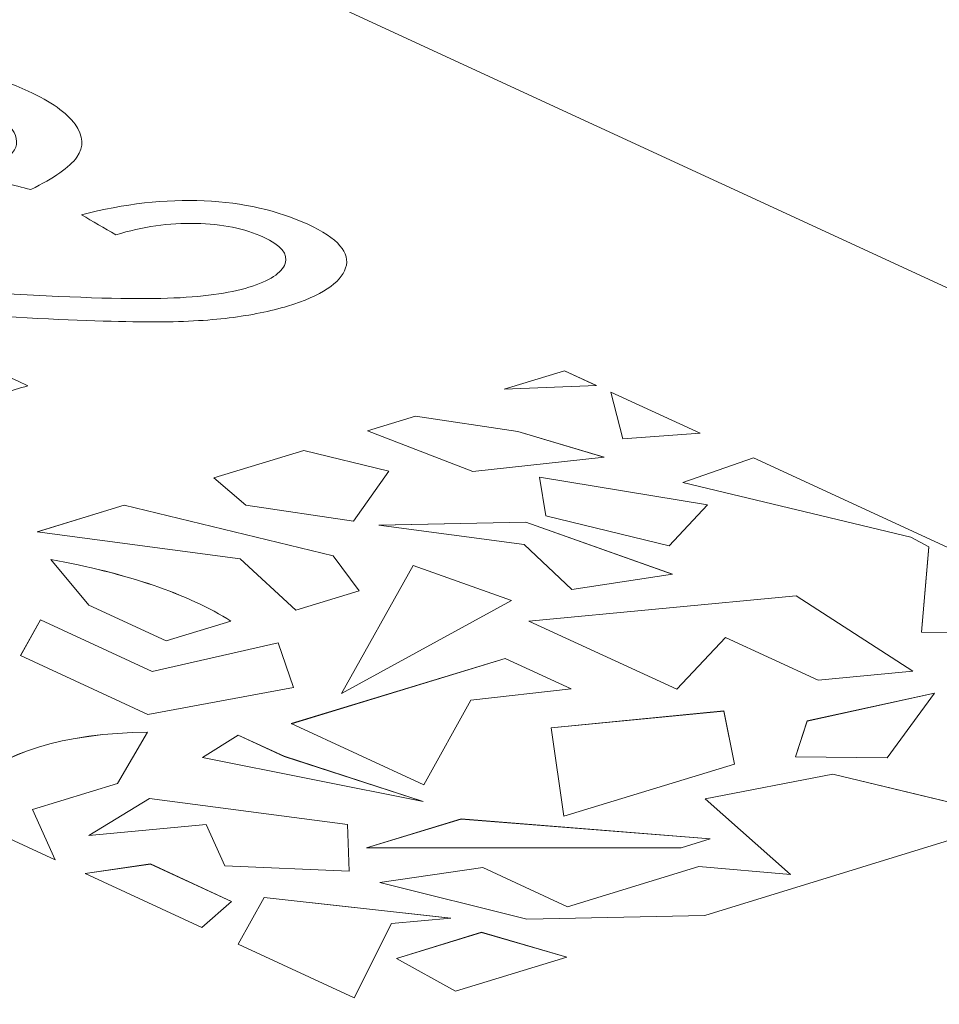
# Model space of a CAD drawing. Header units: inches. Extents: x 513 to 854, y 267 to 501.
# Tile 9 of 121: x 582.47 to 584.97, y 337.4 to 340.08. Entities that reach past the tile are written whole.
import ezdxf

# ---------------------------------------------------------------- set-up
doc = ezdxf.new("R2010")
doc.units = ezdxf.units.IN
doc.header["$MEASUREMENT"] = 0
doc.layers.add('1', color=7, linetype='Continuous')

# ---------------------------------------------------------------- blocks, each defined once
blk = doc.blocks.new('block 2409')
at = {"layer": '1', "color": 155, "lineweight": 18, "true_color": 0x4c7299}
blk.add_lwpolyline([(599.5765, 332.6189), (575.5901, 343.6836)], dxfattribs=at)
blk = doc.blocks.new('block 2535')
at = {"layer": '1', "color": 155, "lineweight": 18, "true_color": 0x4c7299}
blk.add_lwpolyline([(584.6086, 338.1688), (584.5762, 338.0708)], dxfattribs=at)
blk = doc.blocks.new('block 2536')
at = {"layer": '1', "color": 155, "lineweight": 18, "true_color": 0x4c7299}
blk.add_lwpolyline([(584.5762, 338.0708), (584.8256, 338.0687)], dxfattribs=at)
blk = doc.blocks.new('block 2537')
at = {"layer": '1', "color": 155, "lineweight": 18, "true_color": 0x4c7299}
blk.add_lwpolyline([(584.8256, 338.0687), (584.9545, 338.2442)], dxfattribs=at)
blk = doc.blocks.new('block 2539')
at = {"layer": '1', "color": 155, "lineweight": 18, "true_color": 0x4c7299}
blk.add_lwpolyline([(582.4999, 337.9278), (582.5619, 337.7912)], dxfattribs=at)
blk = doc.blocks.new('block 2541')
at = {"layer": '1', "color": 155, "lineweight": 18, "true_color": 0x4c7299}
blk.add_lwpolyline([(582.5619, 337.7912), (582.3006, 337.9118)], dxfattribs=at)
blk = doc.blocks.new('block 2543')
at = {"layer": '1', "color": 155, "lineweight": 18, "true_color": 0x4c7299}
blk.add_lwpolyline([(583.6512, 337.4339), (583.9541, 337.5265)], dxfattribs=at)
blk = doc.blocks.new('block 2545')
at = {"layer": '1', "color": 155, "lineweight": 18, "true_color": 0x4c7299}
blk.add_lwpolyline([(583.6985, 338.848), (583.4116, 338.958)], dxfattribs=at)
blk = doc.blocks.new('block 2546')
at = {"layer": '1', "color": 155, "lineweight": 18, "true_color": 0x4c7299}
blk.add_lwpolyline([(584.0557, 338.8864), (583.6985, 338.848)], dxfattribs=at)
blk = doc.blocks.new('block 2547')
at = {"layer": '1', "color": 155, "lineweight": 18, "true_color": 0x4c7299}
blk.add_lwpolyline([(583.8209, 338.9561), (584.0557, 338.8864)], dxfattribs=at)
blk = doc.blocks.new('block 2548')
at = {"layer": '1', "color": 155, "lineweight": 18, "true_color": 0x4c7299}
blk.add_lwpolyline([(583.5425, 338.998), (583.8209, 338.9561)], dxfattribs=at)
blk = doc.blocks.new('block 2549')
at = {"layer": '1', "color": 155, "lineweight": 18, "true_color": 0x4c7299}
blk.add_lwpolyline([(583.4116, 338.958), (583.5425, 338.998)], dxfattribs=at)
blk = doc.blocks.new('block 2550')
at = {"layer": '1', "color": 155, "lineweight": 18, "true_color": 0x4c7299}
blk.add_lwpolyline([(583.2173, 338.4702), (583.0656, 338.6102)], dxfattribs=at)
blk = doc.blocks.new('block 2551')
at = {"layer": '1', "color": 155, "lineweight": 18, "true_color": 0x4c7299}
blk.add_lwpolyline([(583.7834, 339.0716), (584.0348, 339.0819)], dxfattribs=at)
blk = doc.blocks.new('block 2552')
at = {"layer": '1', "color": 155, "lineweight": 18, "true_color": 0x4c7299}
blk.add_lwpolyline([(583.3181, 338.6177), (583.3895, 338.5228)], dxfattribs=at)
blk = doc.blocks.new('block 2553')
at = {"layer": '1', "color": 155, "lineweight": 18, "true_color": 0x4c7299}
blk.add_lwpolyline([(583.0656, 338.6102), (582.5133, 338.6836)], dxfattribs=at)
blk = doc.blocks.new('block 2555')
at = {"layer": '1', "color": 155, "lineweight": 18, "true_color": 0x4c7299}
blk.add_lwpolyline([(582.7313, 337.9985), (582.4999, 337.9278)], dxfattribs=at)
blk = doc.blocks.new('block 2556')
at = {"layer": '1', "color": 155, "lineweight": 18, "true_color": 0x4c7299}
blk.add_lwpolyline([(584.0742, 339.0637), (584.3171, 338.9516)], dxfattribs=at)
blk = doc.blocks.new('block 2558')
at = {"layer": '1', "color": 155, "lineweight": 18, "true_color": 0x4c7299}
blk.add_lwpolyline([(582.6533, 338.4842), (582.8643, 338.3869)], dxfattribs=at)
blk = doc.blocks.new('block 2559')
at = {"layer": '1', "color": 155, "lineweight": 18, "true_color": 0x4c7299}
blk.add_lwpolyline([(582.8643, 338.3869), (583.0401, 338.4406)], dxfattribs=at)
blk = doc.blocks.new('block 2560')
at = {"layer": '1', "color": 155, "lineweight": 18, "true_color": 0x4c7299}
blk.add_lwpolyline([(582.55, 338.608), (582.6533, 338.4842)], dxfattribs=at)
blk = doc.blocks.new('block 2561')
at = {"layer": '1', "color": 155, "lineweight": 18, "true_color": 0x4c7299}
blk.add_lwpolyline([(583.443, 338.7015), (583.8378, 338.649)], dxfattribs=at)
blk = doc.blocks.new('block 2562')
at = {"layer": '1', "color": 155, "lineweight": 18, "true_color": 0x4c7299}
blk.add_lwpolyline([(583.8378, 338.649), (583.9676, 338.5268)], dxfattribs=at)
blk = doc.blocks.new('block 2563')
at = {"layer": '1', "color": 155, "lineweight": 18, "true_color": 0x4c7299}
blk.add_lwpolyline([(583.9676, 338.5268), (584.2415, 338.5678)], dxfattribs=at)
blk = doc.blocks.new('block 2564')
at = {"layer": '1', "color": 155, "lineweight": 18, "true_color": 0x4c7299}
blk.add_lwpolyline([(584.2415, 338.5678), (583.8424, 338.7097)], dxfattribs=at)
blk = doc.blocks.new('block 2565')
at = {"layer": '1', "color": 155, "lineweight": 18, "true_color": 0x4c7299}
blk.add_lwpolyline([(583.8424, 338.7097), (583.443, 338.7015)], dxfattribs=at)
blk = doc.blocks.new('block 2566')
at = {"layer": '1', "color": 155, "lineweight": 18, "true_color": 0x4c7299}
blk.add_lwpolyline([(583.5363, 338.5922), (583.341, 338.2431)], dxfattribs=at)
blk = doc.blocks.new('block 2567')
at = {"layer": '1', "color": 155, "lineweight": 18, "true_color": 0x4c7299}
blk.add_lwpolyline([(583.341, 338.2431), (583.8039, 338.497)], dxfattribs=at)
blk = doc.blocks.new('block 2568')
at = {"layer": '1', "color": 155, "lineweight": 18, "true_color": 0x4c7299}
blk.add_lwpolyline([(583.8039, 338.497), (583.5363, 338.5922)], dxfattribs=at)
blk = doc.blocks.new('block 2569')
at = {"layer": '1', "color": 155, "lineweight": 18, "true_color": 0x4c7299}
blk.add_lwpolyline([(582.9627, 338.0692), (583.5637, 337.9498)], dxfattribs=at)
blk = doc.blocks.new('block 2570')
at = {"layer": '1', "color": 155, "lineweight": 18, "true_color": 0x4c7299}
blk.add_lwpolyline([(583.5637, 337.9498), (583.1855, 338.0726)], dxfattribs=at)
blk = doc.blocks.new('block 2571')
at = {"layer": '1', "color": 155, "lineweight": 18, "true_color": 0x4c7299}
blk.add_lwpolyline([(583.1855, 338.0726), (583.0602, 338.1304)], dxfattribs=at)
blk = doc.blocks.new('block 2572')
at = {"layer": '1', "color": 155, "lineweight": 18, "true_color": 0x4c7299}
blk.add_lwpolyline([(583.0602, 338.1304), (582.9627, 338.0692)], dxfattribs=at)
blk = doc.blocks.new('block 2573')
at = {"layer": '1', "color": 155, "lineweight": 18, "true_color": 0x4c7299}
blk.add_lwpolyline([(582.6534, 337.857), (582.9728, 337.8871)], dxfattribs=at)
blk = doc.blocks.new('block 2574')
at = {"layer": '1', "color": 155, "lineweight": 18, "true_color": 0x4c7299}
blk.add_lwpolyline([(582.9728, 337.8871), (583.0237, 337.7749)], dxfattribs=at)
blk = doc.blocks.new('block 2575')
at = {"layer": '1', "color": 155, "lineweight": 18, "true_color": 0x4c7299}
blk.add_lwpolyline([(583.0237, 337.7749), (583.3624, 337.7598)], dxfattribs=at)
blk = doc.blocks.new('block 2576')
at = {"layer": '1', "color": 155, "lineweight": 18, "true_color": 0x4c7299}
blk.add_lwpolyline([(583.3624, 337.7598), (583.3578, 337.8869)], dxfattribs=at)
blk = doc.blocks.new('block 2577')
at = {"layer": '1', "color": 155, "lineweight": 18, "true_color": 0x4c7299}
blk.add_lwpolyline([(583.3578, 337.8869), (582.8191, 337.958)], dxfattribs=at)
blk = doc.blocks.new('block 2578')
at = {"layer": '1', "color": 155, "lineweight": 18, "true_color": 0x4c7299}
blk.add_lwpolyline([(582.8191, 337.958), (582.6534, 337.857)], dxfattribs=at)
blk = doc.blocks.new('block 2579')
at = {"layer": '1', "color": 155, "lineweight": 18, "true_color": 0x4c7299}
blk.add_lwpolyline([(583.9113, 338.1501), (583.9466, 337.9097)], dxfattribs=at)
blk = doc.blocks.new('block 2580')
at = {"layer": '1', "color": 155, "lineweight": 18, "true_color": 0x4c7299}
blk.add_lwpolyline([(583.9466, 337.9097), (584.4103, 338.0514)], dxfattribs=at)
blk = doc.blocks.new('block 2581')
at = {"layer": '1', "color": 155, "lineweight": 18, "true_color": 0x4c7299}
blk.add_lwpolyline([(584.4103, 338.0514), (584.3817, 338.196)], dxfattribs=at)
blk = doc.blocks.new('block 2582')
at = {"layer": '1', "color": 155, "lineweight": 18, "true_color": 0x4c7299}
blk.add_lwpolyline([(584.3817, 338.196), (583.9113, 338.1501)], dxfattribs=at)
blk = doc.blocks.new('block 2583')
at = {"layer": '1', "color": 155, "lineweight": 18, "true_color": 0x4c7299}
blk.add_lwpolyline([(583.4768, 337.618), (583.6385, 337.6324)], dxfattribs=at)
blk = doc.blocks.new('block 2584')
at = {"layer": '1', "color": 155, "lineweight": 18, "true_color": 0x4c7299}
blk.add_lwpolyline([(583.6385, 337.6324), (583.1303, 337.6889)], dxfattribs=at)
blk = doc.blocks.new('block 2585')
at = {"layer": '1', "color": 155, "lineweight": 18, "true_color": 0x4c7299}
blk.add_lwpolyline([(583.1303, 337.6889), (583.0599, 337.5615)], dxfattribs=at)
blk = doc.blocks.new('block 2586')
at = {"layer": '1', "color": 155, "lineweight": 18, "true_color": 0x4c7299}
blk.add_lwpolyline([(583.0599, 337.5615), (583.3755, 337.4159)], dxfattribs=at)
blk = doc.blocks.new('block 2587')
at = {"layer": '1', "color": 155, "lineweight": 18, "true_color": 0x4c7299}
blk.add_lwpolyline([(583.3755, 337.4159), (583.4768, 337.618)], dxfattribs=at)
blk = doc.blocks.new('block 2602')
at = {"layer": '1', "color": 155, "lineweight": 18, "true_color": 0x4c7299}
blk.add_lwpolyline([(583.0806, 338.7561), (582.9941, 338.8305)], dxfattribs=at)
blk = doc.blocks.new('block 2603')
at = {"layer": '1', "color": 155, "lineweight": 18, "true_color": 0x4c7299}
blk.add_lwpolyline([(583.3734, 338.712), (583.0806, 338.7561)], dxfattribs=at)
blk = doc.blocks.new('block 2604')
at = {"layer": '1', "color": 155, "lineweight": 18, "true_color": 0x4c7299}
blk.add_lwpolyline([(583.4699, 338.8488), (583.3734, 338.712)], dxfattribs=at)
blk = doc.blocks.new('block 2606')
at = {"layer": '1', "color": 155, "lineweight": 18, "true_color": 0x4c7299}
blk.add_lwpolyline([(582.7498, 338.7558), (583.3181, 338.6177)], dxfattribs=at)
blk = doc.blocks.new('block 2607')
at = {"layer": '1', "color": 155, "lineweight": 18, "true_color": 0x4c7299}
blk.add_lwpolyline([(584.1071, 338.9361), (584.0742, 339.0637)], dxfattribs=at)
blk = doc.blocks.new('block 2608')
at = {"layer": '1', "color": 155, "lineweight": 18, "true_color": 0x4c7299}
blk.add_lwpolyline([(582.4673, 338.3465), (582.8139, 338.1865)], dxfattribs=at)
blk = doc.blocks.new('block 2609')
at = {"layer": '1', "color": 155, "lineweight": 18, "true_color": 0x4c7299}
blk.add_lwpolyline([(582.8139, 338.1865), (583.2108, 338.2596)], dxfattribs=at)
blk = doc.blocks.new('block 2610')
at = {"layer": '1', "color": 155, "lineweight": 18, "true_color": 0x4c7299}
blk.add_lwpolyline([(583.2108, 338.2596), (583.1688, 338.3812)], dxfattribs=at)
blk = doc.blocks.new('block 2611')
at = {"layer": '1', "color": 155, "lineweight": 18, "true_color": 0x4c7299}
blk.add_lwpolyline([(583.1688, 338.3812), (582.8264, 338.3035)], dxfattribs=at)
blk = doc.blocks.new('block 2612')
at = {"layer": '1', "color": 155, "lineweight": 18, "true_color": 0x4c7299}
blk.add_lwpolyline([(582.8264, 338.3035), (582.5218, 338.444)], dxfattribs=at)
blk = doc.blocks.new('block 2613')
at = {"layer": '1', "color": 155, "lineweight": 18, "true_color": 0x4c7299}
blk.add_lwpolyline([(582.5218, 338.444), (582.4673, 338.3465)], dxfattribs=at)
blk = doc.blocks.new('block 2614')
at = {"layer": '1', "color": 155, "lineweight": 18, "true_color": 0x4c7299}
blk.add_lwpolyline([(583.8974, 338.7265), (584.233, 338.6457)], dxfattribs=at)
blk = doc.blocks.new('block 2615')
at = {"layer": '1', "color": 155, "lineweight": 18, "true_color": 0x4c7299}
blk.add_lwpolyline([(584.233, 338.6457), (584.3369, 338.7567)], dxfattribs=at)
blk = doc.blocks.new('block 2616')
at = {"layer": '1', "color": 155, "lineweight": 18, "true_color": 0x4c7299}
blk.add_lwpolyline([(584.3369, 338.7567), (583.8796, 338.8326)], dxfattribs=at)
blk = doc.blocks.new('block 2617')
at = {"layer": '1', "color": 155, "lineweight": 18, "true_color": 0x4c7299}
blk.add_lwpolyline([(583.8796, 338.8326), (583.8974, 338.7265)], dxfattribs=at)
blk = doc.blocks.new('block 2618')
at = {"layer": '1', "color": 155, "lineweight": 18, "true_color": 0x4c7299}
blk.add_lwpolyline([(584.2699, 338.8181), (584.4621, 338.8848)], dxfattribs=at)
blk = doc.blocks.new('block 2619')
at = {"layer": '1', "color": 155, "lineweight": 18, "true_color": 0x4c7299}
blk.add_lwpolyline([(584.8904, 338.6686), (584.2699, 338.8181)], dxfattribs=at)
blk = doc.blocks.new('block 2620')
at = {"layer": '1', "color": 155, "lineweight": 18, "true_color": 0x4c7299}
blk.add_lwpolyline([(584.9397, 338.6422), (584.8904, 338.6686)], dxfattribs=at)
blk = doc.blocks.new('block 2621')
at = {"layer": '1', "color": 155, "lineweight": 18, "true_color": 0x4c7299}
blk.add_lwpolyline([(584.9196, 338.4103), (584.9397, 338.6422)], dxfattribs=at)
blk = doc.blocks.new('block 2622')
at = {"layer": '1', "color": 155, "lineweight": 18, "true_color": 0x4c7299}
blk.add_lwpolyline([(585.5061, 338.4032), (584.9196, 338.4103)], dxfattribs=at)
blk = doc.blocks.new('block 2623')
at = {"layer": '1', "color": 155, "lineweight": 18, "true_color": 0x4c7299}
blk.add_lwpolyline([(584.4621, 338.8848), (585.5061, 338.4032)], dxfattribs=at)
blk = doc.blocks.new('block 2624')
at = {"layer": '1', "color": 155, "lineweight": 18, "true_color": 0x4c7299}
blk.add_lwpolyline([(583.8509, 338.4408), (584.254, 338.2549)], dxfattribs=at)
blk = doc.blocks.new('block 2625')
at = {"layer": '1', "color": 155, "lineweight": 18, "true_color": 0x4c7299}
blk.add_lwpolyline([(584.254, 338.2549), (584.3861, 338.3961)], dxfattribs=at)
blk = doc.blocks.new('block 2626')
at = {"layer": '1', "color": 155, "lineweight": 18, "true_color": 0x4c7299}
blk.add_lwpolyline([(584.3861, 338.3961), (584.638, 338.2799)], dxfattribs=at)
blk = doc.blocks.new('block 2627')
at = {"layer": '1', "color": 155, "lineweight": 18, "true_color": 0x4c7299}
blk.add_lwpolyline([(584.638, 338.2799), (584.8963, 338.3043)], dxfattribs=at)
blk = doc.blocks.new('block 2628')
at = {"layer": '1', "color": 155, "lineweight": 18, "true_color": 0x4c7299}
blk.add_lwpolyline([(584.8963, 338.3043), (584.5782, 338.5096)], dxfattribs=at)
blk = doc.blocks.new('block 2629')
at = {"layer": '1', "color": 155, "lineweight": 18, "true_color": 0x4c7299}
blk.add_lwpolyline([(584.5782, 338.5096), (583.8509, 338.4408)], dxfattribs=at)
blk = doc.blocks.new('block 2630')
at = {"layer": '1', "color": 155, "lineweight": 18, "true_color": 0x4c7299}
blk.add_lwpolyline([(583.2046, 338.1615), (583.5648, 337.9953)], dxfattribs=at)
blk = doc.blocks.new('block 2631')
at = {"layer": '1', "color": 155, "lineweight": 18, "true_color": 0x4c7299}
blk.add_lwpolyline([(583.5648, 337.9953), (583.6932, 338.225)], dxfattribs=at)
blk = doc.blocks.new('block 2632')
at = {"layer": '1', "color": 155, "lineweight": 18, "true_color": 0x4c7299}
blk.add_lwpolyline([(583.6932, 338.225), (583.9664, 338.2561)], dxfattribs=at)
blk = doc.blocks.new('block 2633')
at = {"layer": '1', "color": 155, "lineweight": 18, "true_color": 0x4c7299}
blk.add_lwpolyline([(583.9664, 338.2561), (583.7863, 338.3392)], dxfattribs=at)
blk = doc.blocks.new('block 2634')
at = {"layer": '1', "color": 155, "lineweight": 18, "true_color": 0x4c7299}
blk.add_lwpolyline([(583.7863, 338.3392), (583.2046, 338.1615)], dxfattribs=at)
blk = doc.blocks.new('block 2635')
at = {"layer": '1', "color": 155, "lineweight": 18, "true_color": 0x4c7299}
blk.add_lwpolyline([(583.0415, 337.678), (582.8211, 337.7797)], dxfattribs=at)
blk = doc.blocks.new('block 2636')
at = {"layer": '1', "color": 155, "lineweight": 18, "true_color": 0x4c7299}
blk.add_lwpolyline([(582.8211, 337.7797), (582.6435, 337.7536)], dxfattribs=at)
blk = doc.blocks.new('block 2637')
at = {"layer": '1', "color": 155, "lineweight": 18, "true_color": 0x4c7299}
blk.add_lwpolyline([(582.6435, 337.7536), (582.9613, 337.607)], dxfattribs=at)
blk = doc.blocks.new('block 2638')
at = {"layer": '1', "color": 155, "lineweight": 18, "true_color": 0x4c7299}
blk.add_lwpolyline([(582.9613, 337.607), (583.0415, 337.678)], dxfattribs=at)
blk = doc.blocks.new('block 2639')
at = {"layer": '1', "color": 155, "lineweight": 18, "true_color": 0x4c7299}
blk.add_lwpolyline([(584.3445, 337.8481), (584.2657, 337.824)], dxfattribs=at)
blk = doc.blocks.new('block 2640')
at = {"layer": '1', "color": 155, "lineweight": 18, "true_color": 0x4c7299}
blk.add_lwpolyline([(583.6672, 337.9021), (584.3445, 337.8481)], dxfattribs=at)
blk = doc.blocks.new('block 2641')
at = {"layer": '1', "color": 155, "lineweight": 18, "true_color": 0x4c7299}
blk.add_lwpolyline([(583.409, 337.8232), (583.6672, 337.9021)], dxfattribs=at)
blk = doc.blocks.new('block 2642')
at = {"layer": '1', "color": 155, "lineweight": 18, "true_color": 0x4c7299}
blk.add_lwpolyline([(584.2657, 337.824), (583.409, 337.8232)], dxfattribs=at)
blk = doc.blocks.new('block 2643')
at = {"layer": '1', "color": 155, "lineweight": 18, "true_color": 0x4c7299}
blk.add_lwpolyline([(584.6784, 338.0237), (584.3307, 337.9566)], dxfattribs=at)
blk = doc.blocks.new('block 2644')
at = {"layer": '1', "color": 155, "lineweight": 18, "true_color": 0x4c7299}
blk.add_lwpolyline([(584.3307, 337.9566), (584.5631, 337.751)], dxfattribs=at)
blk = doc.blocks.new('block 2645')
at = {"layer": '1', "color": 155, "lineweight": 18, "true_color": 0x4c7299}
blk.add_lwpolyline([(584.5631, 337.751), (584.3139, 337.7726)], dxfattribs=at)
blk = doc.blocks.new('block 2646')
at = {"layer": '1', "color": 155, "lineweight": 18, "true_color": 0x4c7299}
blk.add_lwpolyline([(584.3139, 337.7726), (583.9564, 337.6634)], dxfattribs=at)
blk = doc.blocks.new('block 2647')
at = {"layer": '1', "color": 155, "lineweight": 18, "true_color": 0x4c7299}
blk.add_lwpolyline([(583.9564, 337.6634), (583.7254, 337.77)], dxfattribs=at)
blk = doc.blocks.new('block 2648')
at = {"layer": '1', "color": 155, "lineweight": 18, "true_color": 0x4c7299}
blk.add_lwpolyline([(583.7254, 337.77), (583.4456, 337.7293)], dxfattribs=at)
blk = doc.blocks.new('block 2649')
at = {"layer": '1', "color": 155, "lineweight": 18, "true_color": 0x4c7299}
blk.add_lwpolyline([(583.4456, 337.7293), (583.8458, 337.6296)], dxfattribs=at)
blk = doc.blocks.new('block 2650')
at = {"layer": '1', "color": 155, "lineweight": 18, "true_color": 0x4c7299}
blk.add_lwpolyline([(583.8458, 337.6296), (584.3302, 337.6396)], dxfattribs=at)
blk = doc.blocks.new('block 2651')
at = {"layer": '1', "color": 155, "lineweight": 18, "true_color": 0x4c7299}
blk.add_lwpolyline([(584.3302, 337.6396), (585.1839, 337.9022)], dxfattribs=at)
blk = doc.blocks.new('block 2652')
at = {"layer": '1', "color": 155, "lineweight": 18, "true_color": 0x4c7299}
blk.add_lwpolyline([(583.948, 339.1219), (583.7834, 339.0716)], dxfattribs=at)
blk = doc.blocks.new('block 2653')
at = {"layer": '1', "color": 155, "lineweight": 18, "true_color": 0x4c7299}
blk.add_lwpolyline([(583.4904, 337.5228), (583.6512, 337.4339)], dxfattribs=at)
blk = doc.blocks.new('block 2654')
at = {"layer": '1', "color": 155, "lineweight": 18, "true_color": 0x4c7299}
blk.add_lwpolyline([(585.1839, 337.9022), (584.6784, 338.0237)], dxfattribs=at)
blk = doc.blocks.new('block 2655')
at = {"layer": '1', "color": 155, "lineweight": 18, "true_color": 0x4c7299}
blk.add_lwpolyline([(584.9545, 338.2442), (584.6086, 338.1688)], dxfattribs=at)
blk = doc.blocks.new('block 2657')
at = {"layer": '1', "color": 155, "lineweight": 18, "true_color": 0x4c7299}
blk.add_lwpolyline([(582.8132, 338.1381), (582.7313, 337.9985)], dxfattribs=at)
blk = doc.blocks.new('block 2658')
at = {"layer": '1', "color": 155, "lineweight": 18, "true_color": 0x4c7299}
blk.add_lwpolyline([(583.2384, 338.9051), (583.4699, 338.8488)], dxfattribs=at)
blk = doc.blocks.new('block 2660')
at = {"layer": '1', "color": 155, "lineweight": 18, "true_color": 0x4c7299}
blk.add_lwpolyline([(582.5133, 338.6836), (582.7498, 338.7558)], dxfattribs=at)
blk = doc.blocks.new('block 2662')
at = {"layer": '1', "color": 155, "lineweight": 18, "true_color": 0x4c7299}
blk.add_lwpolyline([(583.7225, 337.5937), (583.4904, 337.5228)], dxfattribs=at)
blk = doc.blocks.new('block 2663')
at = {"layer": '1', "color": 155, "lineweight": 18, "true_color": 0x4c7299}
blk.add_lwpolyline([(584.3171, 338.9516), (584.1071, 338.9361)], dxfattribs=at)
blk = doc.blocks.new('block 2664')
at = {"layer": '1', "color": 155, "lineweight": 18, "true_color": 0x4c7299}
blk.add_lwpolyline([(584.0348, 339.0819), (583.948, 339.1219)], dxfattribs=at)
blk = doc.blocks.new('block 2665')
at = {"layer": '1', "color": 155, "lineweight": 18, "true_color": 0x4c7299}
blk.add_lwpolyline([(582.9941, 338.8305), (583.2384, 338.9051)], dxfattribs=at)
blk = doc.blocks.new('block 2666')
at = {"layer": '1', "color": 155, "lineweight": 18, "true_color": 0x4c7299}
blk.add_lwpolyline([(583.9541, 337.5265), (583.7225, 337.5937)], dxfattribs=at)
blk = doc.blocks.new('block 2667')
at = {"layer": '1', "color": 155, "lineweight": 18, "true_color": 0x4c7299}
blk.add_lwpolyline([(583.3895, 338.5228), (583.2173, 338.4702)], dxfattribs=at)
blk = doc.blocks.new('block 3382')
at = {"layer": '1', "color": 155, "lineweight": 18, "true_color": 0x4c7299}
blk.add_lwpolyline([(582.7498, 338.7557), (582.7498, 338.7557)], dxfattribs=at)
blk = doc.blocks.new('block 3383')
at = {"layer": '1', "color": 155, "lineweight": 18, "true_color": 0x4c7299}
blk.add_lwpolyline([(583.948, 339.1218), (583.948, 339.1218)], dxfattribs=at)
blk = doc.blocks.new('block 3386')
at = {"layer": '1', "color": 155, "lineweight": 18, "true_color": 0x4c7299}
blk.add_lwpolyline([(583.3578, 337.8868), (583.3578, 337.8868)], dxfattribs=at)
blk = doc.blocks.new('block 3387')
at = {"layer": '1', "color": 155, "lineweight": 18, "true_color": 0x4c7299}
blk.add_lwpolyline([(582.8191, 337.9579), (582.8191, 337.9579)], dxfattribs=at)
blk = doc.blocks.new('block 3389')
at = {"layer": '1', "color": 155, "lineweight": 18, "true_color": 0x4c7299}
blk.add_lwpolyline([(583.0602, 338.1303), (583.0602, 338.1303)], dxfattribs=at)
blk = doc.blocks.new('block 3390')
at = {"layer": '1', "color": 155, "lineweight": 18, "true_color": 0x4c7299}
blk.add_lwpolyline([(583.3181, 338.6177), (583.3181, 338.6177)], dxfattribs=at)
blk = doc.blocks.new('block 3391')
at = {"layer": '1', "color": 155, "lineweight": 18, "true_color": 0x4c7299}
blk.add_lwpolyline([(584.4621, 338.8847), (584.4621, 338.8847)], dxfattribs=at)
blk = doc.blocks.new('block 3392')
at = {"layer": '1', "color": 155, "lineweight": 18, "true_color": 0x4c7299}
blk.add_lwpolyline([(583.1855, 338.0725), (583.1855, 338.0725)], dxfattribs=at)
blk = doc.blocks.new('block 3393')
at = {"layer": '1', "color": 155, "lineweight": 18, "true_color": 0x4c7299}
blk.add_lwpolyline([(583.1303, 337.6888), (583.1303, 337.6888)], dxfattribs=at)
blk = doc.blocks.new('block 3394')
at = {"layer": '1', "color": 155, "lineweight": 18, "true_color": 0x4c7299}
blk.add_lwpolyline([(584.3817, 338.1959), (584.3817, 338.1959)], dxfattribs=at)
blk = doc.blocks.new('block 3395')
at = {"layer": '1', "color": 155, "lineweight": 18, "true_color": 0x4c7299}
blk.add_lwpolyline([(583.8424, 338.7096), (583.8424, 338.7096)], dxfattribs=at)
blk = doc.blocks.new('block 3396')
at = {"layer": '1', "color": 155, "lineweight": 18, "true_color": 0x4c7299}
blk.add_lwpolyline([(582.8211, 337.7796), (582.8211, 337.7796)], dxfattribs=at)
blk = doc.blocks.new('block 3398')
at = {"layer": '1', "color": 155, "lineweight": 18, "true_color": 0x4c7299}
blk.add_lwpolyline([(584.6086, 338.1687), (584.6086, 338.1687)], dxfattribs=at)
blk = doc.blocks.new('block 3401')
at = {"layer": '1', "color": 155, "lineweight": 18, "true_color": 0x4c7299}
blk.add_lwpolyline([(584.9397, 338.6421), (584.9397, 338.6421)], dxfattribs=at)
blk = doc.blocks.new('block 3402')
at = {"layer": '1', "color": 155, "lineweight": 18, "true_color": 0x4c7299}
blk.add_lwpolyline([(583.2384, 338.905), (583.2384, 338.905)], dxfattribs=at)
blk = doc.blocks.new('block 3404')
at = {"layer": '1', "color": 155, "lineweight": 18, "true_color": 0x4c7299}
blk.add_lwpolyline([(584.5631, 337.7509), (584.5631, 337.7509)], dxfattribs=at)
blk = doc.blocks.new('block 3405')
at = {"layer": '1', "color": 155, "lineweight": 18, "true_color": 0x4c7299}
blk.add_lwpolyline([(584.3139, 337.7725), (584.3139, 337.7725)], dxfattribs=at)
blk = doc.blocks.new('block 3406')
at = {"layer": '1', "color": 155, "lineweight": 18, "true_color": 0x4c7299}
blk.add_lwpolyline([(583.8209, 338.956), (583.8209, 338.956)], dxfattribs=at)
blk = doc.blocks.new('block 3407')
at = {"layer": '1', "color": 155, "lineweight": 18, "true_color": 0x4c7299}
blk.add_lwpolyline([(583.5425, 338.9979), (583.5425, 338.9979)], dxfattribs=at)
blk = doc.blocks.new('block 3409')
at = {"layer": '1', "color": 155, "lineweight": 18, "true_color": 0x4c7299}
blk.add_lwpolyline([(583.1688, 338.3811), (583.1688, 338.3811)], dxfattribs=at)
blk = doc.blocks.new('block 3413')
at = {"layer": '1', "color": 155, "lineweight": 18, "true_color": 0x4c7299}
blk.add_lwpolyline([(584.6784, 338.0236), (584.6784, 338.0236)], dxfattribs=at)
blk = doc.blocks.new('block 3414')
at = {"layer": '1', "color": 155, "lineweight": 18, "true_color": 0x4c7299}
blk.add_lwpolyline([(583.5363, 338.5921), (583.5363, 338.5921)], dxfattribs=at)
blk = doc.blocks.new('block 3415')
at = {"layer": '1', "color": 155, "lineweight": 18, "true_color": 0x4c7299}
blk.add_lwpolyline([(582.4999, 337.9277), (582.4999, 337.9277)], dxfattribs=at)
blk = doc.blocks.new('block 3417')
at = {"layer": '1', "color": 155, "lineweight": 18, "true_color": 0x4c7299}
blk.add_lwpolyline([(582.5218, 338.444), (582.5218, 338.444)], dxfattribs=at)
blk = doc.blocks.new('block 3418')
at = {"layer": '1', "color": 155, "lineweight": 18, "true_color": 0x4c7299}
blk.add_lwpolyline([(582.8264, 338.3034), (582.8264, 338.3034)], dxfattribs=at)
blk = doc.blocks.new('block 3419')
at = {"layer": '1', "color": 155, "lineweight": 18, "true_color": 0x4c7299}
blk.add_lwpolyline([(583.7225, 337.5936), (583.7225, 337.5936)], dxfattribs=at)
blk = doc.blocks.new('block 3420')
at = {"layer": '1', "color": 155, "lineweight": 18, "true_color": 0x4c7299}
blk.add_lwpolyline([(583.7863, 338.3391), (583.7863, 338.3391)], dxfattribs=at)
blk = doc.blocks.new('block 3421')
at = {"layer": '1', "color": 155, "lineweight": 18, "true_color": 0x4c7299}
blk.add_lwpolyline([(583.6672, 337.902), (583.6672, 337.902)], dxfattribs=at)
blk = doc.blocks.new('block 3422')
at = {"layer": '1', "color": 155, "lineweight": 18, "true_color": 0x4c7299}
blk.add_lwpolyline([(584.5782, 338.5095), (584.5782, 338.5095)], dxfattribs=at)
blk = doc.blocks.new('block 3424')
at = {"layer": '1', "color": 155, "lineweight": 18, "true_color": 0x4c7299}
blk.add_lwpolyline([(583.7254, 337.7699), (583.7254, 337.7699)], dxfattribs=at)
blk = doc.blocks.new('block 3425')
at = {"layer": '1', "color": 155, "lineweight": 18, "true_color": 0x4c7299}
blk.add_lwpolyline([(583.9564, 337.6633), (583.9564, 337.6633)], dxfattribs=at)
blk = doc.blocks.new('block 3426')
at = {"layer": '1', "color": 155, "lineweight": 18, "true_color": 0x4c7299}
blk.add_lwpolyline([(583.7225, 337.5936), (583.4905, 337.5227)], dxfattribs=at)
blk = doc.blocks.new('block 3427')
at = {"layer": '1', "color": 155, "lineweight": 18, "true_color": 0x4c7299}
blk.add_lwpolyline([(583.9539, 337.5264), (583.7225, 337.5936)], dxfattribs=at)
blk = doc.blocks.new('block 3431')
at = {"layer": '1', "color": 155, "lineweight": 18, "true_color": 0x4c7299}
blk.add_lwpolyline([(584.0346, 339.0819), (583.948, 339.1218)], dxfattribs=at)
blk = doc.blocks.new('block 3432')
at = {"layer": '1', "color": 155, "lineweight": 18, "true_color": 0x4c7299}
blk.add_lwpolyline([(583.948, 339.1218), (583.7837, 339.0716)], dxfattribs=at)
blk = doc.blocks.new('block 3433')
at = {"layer": '1', "color": 155, "lineweight": 18, "true_color": 0x4c7299}
blk.add_lwpolyline([(582.4999, 337.9277), (582.5619, 337.7912)], dxfattribs=at)
blk = doc.blocks.new('block 3435')
at = {"layer": '1', "color": 155, "lineweight": 18, "true_color": 0x4c7299}
blk.add_lwpolyline([(583.3181, 338.6177), (583.3894, 338.5228)], dxfattribs=at)
blk = doc.blocks.new('block 3436')
at = {"layer": '1', "color": 155, "lineweight": 18, "true_color": 0x4c7299}
blk.add_lwpolyline([(582.5135, 338.6835), (582.7498, 338.7557)], dxfattribs=at)
blk = doc.blocks.new('block 3437')
at = {"layer": '1', "color": 155, "lineweight": 18, "true_color": 0x4c7299}
blk.add_lwpolyline([(582.7498, 338.7557), (583.3181, 338.6177)], dxfattribs=at)
blk = doc.blocks.new('block 3440')
at = {"layer": '1', "color": 155, "lineweight": 18, "true_color": 0x4c7299}
blk.add_lwpolyline([(584.0742, 339.0636), (584.317, 338.9516)], dxfattribs=at)
blk = doc.blocks.new('block 3441')
at = {"layer": '1', "color": 155, "lineweight": 18, "true_color": 0x4c7299}
blk.add_lwpolyline([(582.8211, 337.7796), (582.6436, 337.7535)], dxfattribs=at)
blk = doc.blocks.new('block 3442')
at = {"layer": '1', "color": 155, "lineweight": 18, "true_color": 0x4c7299}
blk.add_lwpolyline([(583.0414, 337.6779), (582.8211, 337.7796)], dxfattribs=at)
blk = doc.blocks.new('block 3443')
at = {"layer": '1', "color": 155, "lineweight": 18, "true_color": 0x4c7299}
blk.add_lwpolyline([(583.7863, 338.3391), (583.2047, 338.1614)], dxfattribs=at)
blk = doc.blocks.new('block 3444')
at = {"layer": '1', "color": 155, "lineweight": 18, "true_color": 0x4c7299}
blk.add_lwpolyline([(583.9662, 338.2561), (583.7863, 338.3391)], dxfattribs=at)
blk = doc.blocks.new('block 3445')
at = {"layer": '1', "color": 155, "lineweight": 18, "true_color": 0x4c7299}
blk.add_lwpolyline([(583.8037, 338.497), (583.5363, 338.5921)], dxfattribs=at)
blk = doc.blocks.new('block 3446')
at = {"layer": '1', "color": 155, "lineweight": 18, "true_color": 0x4c7299}
blk.add_lwpolyline([(583.5363, 338.5921), (583.3411, 338.2432)], dxfattribs=at)
blk = doc.blocks.new('block 3447')
at = {"layer": '1', "color": 155, "lineweight": 18, "true_color": 0x4c7299}
blk.add_lwpolyline([(584.3368, 338.7566), (583.8796, 338.8325)], dxfattribs=at)
blk = doc.blocks.new('block 3448')
at = {"layer": '1', "color": 155, "lineweight": 18, "true_color": 0x4c7299}
blk.add_lwpolyline([(584.5782, 338.5095), (583.8511, 338.4407)], dxfattribs=at)
blk = doc.blocks.new('block 3449')
at = {"layer": '1', "color": 155, "lineweight": 18, "true_color": 0x4c7299}
blk.add_lwpolyline([(584.8961, 338.3043), (584.5782, 338.5095)], dxfattribs=at)
blk = doc.blocks.new('block 3450')
at = {"layer": '1', "color": 155, "lineweight": 18, "true_color": 0x4c7299}
blk.add_lwpolyline([(582.8264, 338.3034), (582.5218, 338.444)], dxfattribs=at)
blk = doc.blocks.new('block 3451')
at = {"layer": '1', "color": 155, "lineweight": 18, "true_color": 0x4c7299}
blk.add_lwpolyline([(583.2107, 338.2596), (583.1688, 338.3811)], dxfattribs=at)
blk = doc.blocks.new('block 3452')
at = {"layer": '1', "color": 155, "lineweight": 18, "true_color": 0x4c7299}
blk.add_lwpolyline([(582.5218, 338.444), (582.4673, 338.3464)], dxfattribs=at)
blk = doc.blocks.new('block 3453')
at = {"layer": '1', "color": 155, "lineweight": 18, "true_color": 0x4c7299}
blk.add_lwpolyline([(583.1688, 338.3811), (582.8264, 338.3034)], dxfattribs=at)
blk = doc.blocks.new('block 3454')
at = {"layer": '1', "color": 155, "lineweight": 18, "true_color": 0x4c7299}
blk.add_lwpolyline([(583.563, 337.95), (583.1855, 338.0725)], dxfattribs=at)
blk = doc.blocks.new('block 3455')
at = {"layer": '1', "color": 155, "lineweight": 18, "true_color": 0x4c7299}
blk.add_lwpolyline([(583.1855, 338.0725), (583.0602, 338.1303)], dxfattribs=at)
blk = doc.blocks.new('block 3456')
at = {"layer": '1', "color": 155, "lineweight": 18, "true_color": 0x4c7299}
blk.add_lwpolyline([(583.0602, 338.1303), (582.9628, 338.0692)], dxfattribs=at)
blk = doc.blocks.new('block 3457')
at = {"layer": '1', "color": 155, "lineweight": 18, "true_color": 0x4c7299}
blk.add_lwpolyline([(583.2384, 338.905), (583.4698, 338.8488)], dxfattribs=at)
blk = doc.blocks.new('block 3458')
at = {"layer": '1', "color": 155, "lineweight": 18, "true_color": 0x4c7299}
blk.add_lwpolyline([(582.9942, 338.8304), (583.2384, 338.905)], dxfattribs=at)
blk = doc.blocks.new('block 3459')
at = {"layer": '1', "color": 155, "lineweight": 18, "true_color": 0x4c7299}
blk.add_lwpolyline([(583.6381, 337.6324), (583.1303, 337.6888)], dxfattribs=at)
blk = doc.blocks.new('block 3460')
at = {"layer": '1', "color": 155, "lineweight": 18, "true_color": 0x4c7299}
blk.add_lwpolyline([(583.1303, 337.6888), (583.06, 337.5615)], dxfattribs=at)
blk = doc.blocks.new('block 3461')
at = {"layer": '1', "color": 155, "lineweight": 18, "true_color": 0x4c7299}
blk.add_lwpolyline([(584.6086, 338.1687), (584.5762, 338.0708)], dxfattribs=at)
blk = doc.blocks.new('block 3462')
at = {"layer": '1', "color": 155, "lineweight": 18, "true_color": 0x4c7299}
blk.add_lwpolyline([(584.9545, 338.2441), (584.6086, 338.1687)], dxfattribs=at)
blk = doc.blocks.new('block 3463')
at = {"layer": '1', "color": 155, "lineweight": 18, "true_color": 0x4c7299}
blk.add_lwpolyline([(583.4118, 338.958), (583.5425, 338.9979)], dxfattribs=at)
blk = doc.blocks.new('block 3464')
at = {"layer": '1', "color": 155, "lineweight": 18, "true_color": 0x4c7299}
blk.add_lwpolyline([(583.8209, 338.956), (584.0554, 338.8864)], dxfattribs=at)
blk = doc.blocks.new('block 3465')
at = {"layer": '1', "color": 155, "lineweight": 18, "true_color": 0x4c7299}
blk.add_lwpolyline([(583.5425, 338.9979), (583.8209, 338.956)], dxfattribs=at)
blk = doc.blocks.new('block 3466')
at = {"layer": '1', "color": 155, "lineweight": 18, "true_color": 0x4c7299}
blk.add_lwpolyline([(584.4621, 338.8847), (585.5059, 338.4032)], dxfattribs=at)
blk = doc.blocks.new('block 3467')
at = {"layer": '1', "color": 155, "lineweight": 18, "true_color": 0x4c7299}
blk.add_lwpolyline([(584.27, 338.8181), (584.4621, 338.8847)], dxfattribs=at)
blk = doc.blocks.new('block 3468')
at = {"layer": '1', "color": 155, "lineweight": 18, "true_color": 0x4c7299}
blk.add_lwpolyline([(584.9196, 338.4103), (584.9397, 338.6421)], dxfattribs=at)
blk = doc.blocks.new('block 3473')
at = {"layer": '1', "color": 155, "lineweight": 18, "true_color": 0x4c7299}
blk.add_lwpolyline([(584.2414, 338.5678), (583.8424, 338.7096)], dxfattribs=at)
blk = doc.blocks.new('block 3474')
at = {"layer": '1', "color": 155, "lineweight": 18, "true_color": 0x4c7299}
blk.add_lwpolyline([(583.8424, 338.7096), (583.4436, 338.7014)], dxfattribs=at)
blk = doc.blocks.new('block 3477')
at = {"layer": '1', "color": 155, "lineweight": 18, "true_color": 0x4c7299}
blk.add_lwpolyline([(584.4102, 338.0514), (584.3817, 338.1959)], dxfattribs=at)
blk = doc.blocks.new('block 3478')
at = {"layer": '1', "color": 155, "lineweight": 18, "true_color": 0x4c7299}
blk.add_lwpolyline([(584.3817, 338.1959), (583.9113, 338.15)], dxfattribs=at)
blk = doc.blocks.new('block 3479')
at = {"layer": '1', "color": 155, "lineweight": 18, "true_color": 0x4c7299}
blk.add_lwpolyline([(583.4093, 337.8232), (583.6672, 337.902)], dxfattribs=at)
blk = doc.blocks.new('block 3480')
at = {"layer": '1', "color": 155, "lineweight": 18, "true_color": 0x4c7299}
blk.add_lwpolyline([(583.6672, 337.902), (584.3442, 337.848)], dxfattribs=at)
blk = doc.blocks.new('block 3481')
at = {"layer": '1', "color": 155, "lineweight": 18, "true_color": 0x4c7299}
blk.add_lwpolyline([(583.9564, 337.6633), (583.7254, 337.7699)], dxfattribs=at)
blk = doc.blocks.new('block 3482')
at = {"layer": '1', "color": 155, "lineweight": 18, "true_color": 0x4c7299}
blk.add_lwpolyline([(583.7254, 337.7699), (583.4459, 337.7293)], dxfattribs=at)
blk = doc.blocks.new('block 3483')
at = {"layer": '1', "color": 155, "lineweight": 18, "true_color": 0x4c7299}
blk.add_lwpolyline([(584.6784, 338.0236), (584.3308, 337.9566)], dxfattribs=at)
blk = doc.blocks.new('block 3484')
at = {"layer": '1', "color": 155, "lineweight": 18, "true_color": 0x4c7299}
blk.add_lwpolyline([(585.1838, 337.9022), (584.6784, 338.0236)], dxfattribs=at)
blk = doc.blocks.new('block 3485')
at = {"layer": '1', "color": 155, "lineweight": 18, "true_color": 0x4c7299}
blk.add_lwpolyline([(584.5631, 337.7509), (584.3139, 337.7725)], dxfattribs=at)
blk = doc.blocks.new('block 3486')
at = {"layer": '1', "color": 155, "lineweight": 18, "true_color": 0x4c7299}
blk.add_lwpolyline([(584.3139, 337.7725), (583.9564, 337.6633)], dxfattribs=at)
blk = doc.blocks.new('block 3488')
at = {"layer": '1', "color": 155, "lineweight": 18, "true_color": 0x4c7299}
blk.add_lwpolyline([(582.8191, 337.9579), (582.6536, 337.857)], dxfattribs=at)
blk = doc.blocks.new('block 3489')
at = {"layer": '1', "color": 155, "lineweight": 18, "true_color": 0x4c7299}
blk.add_lwpolyline([(583.3578, 337.8868), (582.8191, 337.9579)], dxfattribs=at)
blk = doc.blocks.new('block 3490')
at = {"layer": '1', "color": 155, "lineweight": 18, "true_color": 0x4c7299}
blk.add_lwpolyline([(583.3624, 337.7598), (583.3578, 337.8868)], dxfattribs=at)
blk = doc.blocks.new('block 4650')
at = {"layer": '1', "color": 155, "lineweight": 18, "true_color": 0x4c7299}
blk.add_open_spline([(582.8132, 338.1381), (582.5902, 338.1371), (582.3985, 338.0785), (582.3505, 337.9967)], degree=3, dxfattribs=at)
blk = doc.blocks.new('block 4651')
at = {"layer": '1', "color": 155, "lineweight": 18, "true_color": 0x4c7299}
blk.add_open_spline([(583.0401, 338.4406), (582.925, 338.5135), (582.7543, 338.5719), (582.55, 338.608)], degree=3, dxfattribs=at)
blk = doc.blocks.new('block 4844')
at = {"layer": '1', "color": 155, "lineweight": 18, "true_color": 0x4c7299}
blk.add_open_spline([(582.8132, 338.138), (582.5902, 338.137), (582.3985, 338.0784), (582.3505, 337.9966)], degree=3, dxfattribs=at)
blk = doc.blocks.new('block 4846')
at = {"layer": '1', "color": 155, "lineweight": 18, "true_color": 0x4c7299}
blk.add_open_spline([(583.0401, 338.4405), (582.925, 338.5134), (582.7543, 338.5718), (582.55, 338.6079)], degree=3, dxfattribs=at)
blk = doc.blocks.new('block 7139')
at = {"layer": '1', "color": 18, "lineweight": 18, "true_color": 0x4c0000}
blk.add_open_spline([(582.0657, 339.2756), (582.2063, 339.2107), (582.3469, 339.1458), (582.4876, 339.081), (582.4418, 339.067), (582.3961, 339.053), (582.3504, 339.039), (582.1608, 339.1265), (581.9713, 339.2139), (581.7817, 339.3013), (581.8153, 339.3121), (581.8526, 339.3205), (581.8932, 339.3259), (581.9601, 339.3352), (582.0347, 339.3403), (582.1175, 339.3411), (582.2003, 339.342), (582.3051, 339.3386), (582.4319, 339.3312), (582.6292, 339.3198), (582.7746, 339.3158), (582.868, 339.319), (582.9615, 339.3223), (583.0351, 339.3323), (583.089, 339.3487), (583.1458, 339.3661), (583.1785, 339.3876), (583.1876, 339.4133), (583.1966, 339.4389), (583.1768, 339.463), (583.1288, 339.4851), (583.0778, 339.5087), (583.0165, 339.521), (582.9448, 339.5225), (582.8728, 339.5241), (582.8003, 339.5137), (582.7269, 339.4916), (582.6957, 339.5098), (582.6645, 339.528), (582.6333, 339.5462), (582.7503, 339.5762), (582.8619, 339.5888), (582.9678, 339.5841), (583.0739, 339.5793), (583.1675, 339.5579), (583.2492, 339.5202), (583.3317, 339.4821), (583.3661, 339.4425), (583.3524, 339.4014), (583.3387, 339.3602), (583.2859, 339.3257), (583.1945, 339.2978), (583.1478, 339.2835), (583.0949, 339.2728), (583.0359, 339.2655), (582.9769, 339.2583), (582.9062, 339.2546), (582.8237, 339.2545), (582.7414, 339.2545), (582.6189, 339.2586), (582.4561, 339.2671), (582.3206, 339.2741), (582.2312, 339.2782), (582.1878, 339.2786), (582.1441, 339.279), (582.1033, 339.2781), (582.0657, 339.2756)], degree=3, knots=[0, 0, 0, 0, 1, 1, 1, 2, 2, 2, 3, 3, 3, 4, 4, 4, 5, 5, 5, 6, 6, 6, 7, 7, 7, 8, 8, 8, 9, 9, 9, 10, 10, 10, 11, 11, 11, 12, 12, 12, 13, 13, 13, 14, 14, 14, 15, 15, 15, 16, 16, 16, 17, 17, 17, 18, 18, 18, 19, 19, 19, 20, 20, 20, 21, 21, 21, 22, 22, 22, 22], dxfattribs=at)
blk = doc.blocks.new('block 7140')
at = {"layer": '1', "color": 18, "lineweight": 18, "true_color": 0x4c0000}
blk.add_open_spline([(582.0151, 339.5436), (581.9308, 339.5824), (581.8465, 339.6213), (581.7622, 339.6602), (581.8078, 339.6741), (581.8533, 339.688), (581.8989, 339.7019), (582.0204, 339.646), (582.142, 339.5901), (582.2636, 339.5341), (582.1198, 339.4902), (581.9759, 339.4462), (581.8321, 339.4023), (581.7158, 339.4096), (581.6129, 339.4224), (581.5231, 339.4405), (581.4332, 339.4587), (581.3567, 339.4821), (581.2942, 339.5109), (581.2097, 339.5499), (581.1573, 339.5928), (581.1373, 339.6397), (581.1174, 339.6864), (581.1359, 339.7321), (581.1933, 339.7766), (581.2506, 339.8211), (581.3366, 339.8609), (581.4509, 339.8958), (581.564, 339.9304), (581.687, 339.9546), (581.8202, 339.9685), (581.9534, 339.9824), (582.0767, 339.9814), (582.1902, 339.9656), (582.3036, 339.9498), (582.4031, 339.9221), (582.4887, 339.8827), (582.551, 339.8539), (582.5934, 339.8239), (582.6164, 339.7922), (582.6393, 339.7608), (582.6408, 339.731), (582.6209, 339.703), (582.6009, 339.6749), (582.5588, 339.6456), (582.4955, 339.6148), (582.4486, 339.6267), (582.4016, 339.6386), (582.3547, 339.6505), (582.4011, 339.6745), (582.4315, 339.6961), (582.4463, 339.7153), (582.4611, 339.7346), (582.4606, 339.7555), (582.4452, 339.7781), (582.4298, 339.8008), (582.4008, 339.8221), (582.3575, 339.8421), (582.3053, 339.8661), (582.2497, 339.8836), (582.1902, 339.8946), (582.131, 339.9055), (582.0721, 339.911), (582.0139, 339.9111), (581.9558, 339.9112), (581.8994, 339.9078), (581.8444, 339.901), (581.7507, 339.8893), (581.6616, 339.8702), (581.5777, 339.8446), (581.4738, 339.8129), (581.4004, 339.7803), (581.3569, 339.7468), (581.3134, 339.7132), (581.3001, 339.6796), (581.3168, 339.6461), (581.3336, 339.6125), (581.37, 339.5825), (581.4268, 339.5564), (581.4761, 339.5336), (581.5369, 339.5154), (581.6095, 339.5015), (581.6819, 339.4877), (581.745, 339.4796), (581.7984, 339.4774), (581.8706, 339.4994), (581.9429, 339.5215), (582.0151, 339.5436)], degree=3, knots=[0, 0, 0, 0, 1, 1, 1, 2, 2, 2, 3, 3, 3, 4, 4, 4, 5, 5, 5, 6, 6, 6, 7, 7, 7, 8, 8, 8, 9, 9, 9, 10, 10, 10, 11, 11, 11, 12, 12, 12, 13, 13, 13, 14, 14, 14, 15, 15, 15, 16, 16, 16, 17, 17, 17, 18, 18, 18, 19, 19, 19, 20, 20, 20, 21, 21, 21, 22, 22, 22, 23, 23, 23, 24, 24, 24, 25, 25, 25, 26, 26, 26, 27, 27, 27, 28, 28, 28, 29, 29, 29, 29], dxfattribs=at)

msp = doc.modelspace()

# ---------------------------------------------------------------- block references
at = {"layer": '1'}
for name in ['block 2409', 'block 7140', 'block 7139', 'block 2652', 'block 3432', 'block 2664', 'block 3383', 'block 3431', 'block 2551', 'block 2556', 'block 2607', 'block 3440', 'block 2549', 'block 3463', 'block 2548', 'block 3407', 'block 3465', 'block 2545', 'block 2547', 'block 3406', 'block 3464', 'block 2663', 'block 2665', 'block 3458', 'block 2658', 'block 3402', 'block 3457', 'block 2546', 'block 2618', 'block 3467', 'block 2623', 'block 3391', 'block 3466', 'block 2604', 'block 2602', 'block 2616', 'block 2617', 'block 3447', 'block 2619', 'block 2660', 'block 3436', 'block 2606', 'block 3382', 'block 3437', 'block 2603', 'block 2615', 'block 2614', 'block 2565', 'block 2561', 'block 3474', 'block 2564', 'block 3395', 'block 3473', 'block 2553', 'block 2620', 'block 2562', 'block 2621', 'block 3468', 'block 3401', 'block 2560', 'block 4651', 'block 4846', 'block 2550', 'block 2552', 'block 3390', 'block 3435', 'block 2566', 'block 3446', 'block 2568', 'block 3414', 'block 3445', 'block 2563', 'block 2667', 'block 2567', 'block 2629', 'block 3448', 'block 2628', 'block 3422', 'block 3449', 'block 2558', 'block 2613', 'block 3452', 'block 2612', 'block 3417', 'block 3450', 'block 2559', 'block 2624', 'block 2625', 'block 2626', 'block 2622', 'block 2611', 'block 3453', 'block 2610', 'block 3409', 'block 3451', 'block 2608', 'block 2634', 'block 3443', 'block 2633', 'block 3420', 'block 3444', 'block 3418', 'block 2627', 'block 2609', 'block 2632', 'block 2655', 'block 3462', 'block 2537', 'block 2631', 'block 2582', 'block 3478', 'block 2581', 'block 3394', 'block 3477', 'block 2630', 'block 2579', 'block 2535', 'block 3461', 'block 3398', 'block 4650', 'block 4844', 'block 2657', 'block 2572', 'block 3456', 'block 2571', 'block 3389', 'block 3455', 'block 2569', 'block 2570', 'block 3392', 'block 3454', 'block 2536', 'block 2580', 'block 2643', 'block 3483', 'block 2654', 'block 3413', 'block 3484', 'block 2555', 'block 2578', 'block 3488', 'block 2577', 'block 3387', 'block 3489', 'block 2644', 'block 2541', 'block 2539', 'block 3415', 'block 3433', 'block 2573', 'block 2574', 'block 2576', 'block 3386', 'block 3490', 'block 2641', 'block 3479', 'block 2640', 'block 3421', 'block 3480', 'block 2651', 'block 2639', 'block 2642', 'block 2636', 'block 3441', 'block 2635', 'block 3396', 'block 3442', 'block 2575', 'block 2637', 'block 2648', 'block 3482', 'block 2647', 'block 3424', 'block 3481', 'block 2646', 'block 3486', 'block 2645', 'block 3405', 'block 3485', 'block 3404', 'block 2649', 'block 2638', 'block 2585', 'block 3460', 'block 2584', 'block 3393', 'block 3459', 'block 3425', 'block 2587', 'block 2583', 'block 2650', 'block 2662', 'block 3426', 'block 2666', 'block 3419', 'block 3427', 'block 2586', 'block 2653', 'block 2543']:
    msp.add_blockref(name, (0, 0), dxfattribs=at)

doc.saveas('drawing.dxf')
